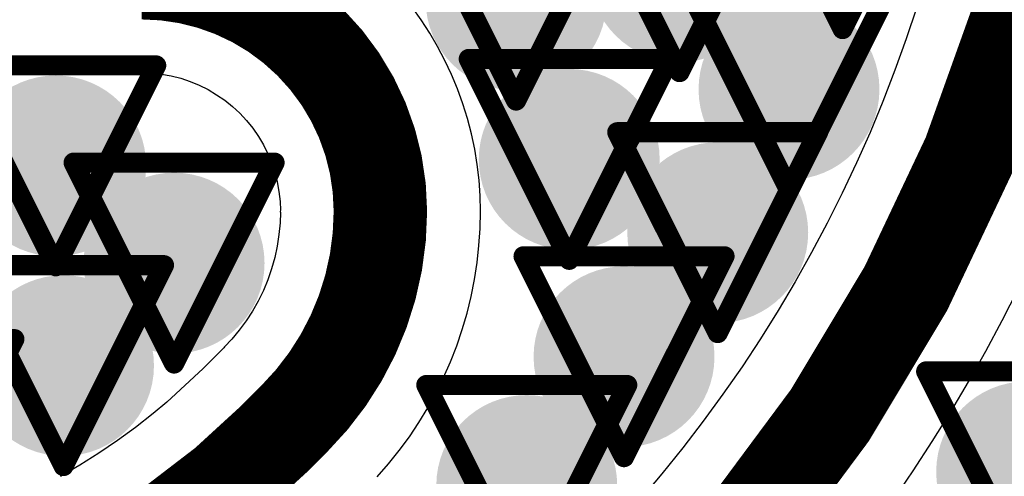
# Model space of a CAD drawing. Header units: inches. Extents: x -2.3 to 12.7, y -2.8 to 6.7.
# Tile 138 of 171: x 0.6227 to 0.7207, y 0.9466 to 0.992. Entities that reach past the tile are written whole.
import ezdxf

# ---------------------------------------------------------------- set-up
doc = ezdxf.new("R2010")
doc.units = ezdxf.units.IN
doc.header["$MEASUREMENT"] = 0
for name, color, linetype in [('Bottom Layer', 5, 'Continuous'), ('Drill Drawing', 1, 'Continuous'), ('L2_GND1', 16, 'Continuous'), ('L3_PWR1', 130, 'Continuous'), ('Top Layer', 1, 'Continuous'), ('Via Holes', 16, 'Continuous')]:
    doc.layers.add(name, color=color, linetype=linetype)

msp = doc.modelspace()

# ---------------------------------------------------------------- hatches: boundary and pattern name
at = {"layer": 'Bottom Layer'}
h = msp.add_hatch(color=5, dxfattribs=at)
edge = h.paths.add_edge_path()
edge.add_arc((0.6883542, 0.9968258), 0.009, 0, 360)
h = msp.add_hatch(color=5, dxfattribs=at)
edge = h.paths.add_edge_path()
edge.add_arc((0.6720858, 0.9939926), 0.009, 0, 360)
h = msp.add_hatch(color=5, dxfattribs=at)
edge = h.paths.add_edge_path()
edge.add_arc((0.6992392, 0.985117), 0.009, 0, 360)
h = msp.add_hatch(color=5, dxfattribs=at)
edge = h.paths.add_edge_path()
edge.add_arc((0.6773724, 0.9781378), 0.009, 0, 360)
h = msp.add_hatch(color=5, dxfattribs=at)
edge = h.paths.add_edge_path()
edge.add_arc((0.6262796, 0.9774918), 0.009, 0, 360)
h = msp.add_hatch(color=5, dxfattribs=at)
edge = h.paths.add_edge_path()
edge.add_arc((0.6921478, 0.9708454), 0.009, 0, 360)
h = msp.add_hatch(color=5, dxfattribs=at)
edge = h.paths.add_edge_path()
edge.add_arc((0.6380562, 0.9678138), 0.009, 0, 360)
h = msp.add_hatch(color=5, dxfattribs=at)
edge = h.paths.add_edge_path()
edge.add_arc((0.6828258, 0.9584934), 0.009, 0, 360)
h = msp.add_hatch(color=5, dxfattribs=at)
edge = h.paths.add_edge_path()
edge.add_arc((0.6270546, 0.9576094), 0.009, 0, 360)
h = msp.add_hatch(color=5, dxfattribs=at)
edge = h.paths.add_edge_path()
edge.add_arc((0.7228844, 0.9470342), 0.009, 0, 360)
h = msp.add_hatch(color=5, dxfattribs=at)
edge = h.paths.add_edge_path()
edge.add_arc((0.6731462, 0.9456762), 0.009, 0, 360)
at = {"layer": 'L2_GND1'}
h = msp.add_hatch(color=16, dxfattribs=at)
edge = h.paths.add_edge_path()
edge.add_arc((0.6883542, 0.9968258), 0.009, 0, 360)
h = msp.add_hatch(color=16, dxfattribs=at)
edge = h.paths.add_edge_path()
edge.add_arc((0.6720858, 0.9939926), 0.009, 0, 360)
h = msp.add_hatch(color=16, dxfattribs=at)
edge = h.paths.add_edge_path()
edge.add_arc((0.6992392, 0.985117), 0.009, 0, 360)
h = msp.add_hatch(color=16, dxfattribs=at)
edge = h.paths.add_edge_path()
edge.add_arc((0.6773724, 0.9781378), 0.009, 0, 360)
h = msp.add_hatch(color=16, dxfattribs=at)
edge = h.paths.add_edge_path()
edge.add_arc((0.6262796, 0.9774918), 0.009, 0, 360)
h = msp.add_hatch(color=16, dxfattribs=at)
edge = h.paths.add_edge_path()
edge.add_arc((0.6921478, 0.9708454), 0.009, 0, 360)
h = msp.add_hatch(color=16, dxfattribs=at)
edge = h.paths.add_edge_path()
edge.add_arc((0.6380562, 0.9678138), 0.009, 0, 360)
h = msp.add_hatch(color=16, dxfattribs=at)
edge = h.paths.add_edge_path()
edge.add_arc((0.6828258, 0.9584934), 0.009, 0, 360)
h = msp.add_hatch(color=16, dxfattribs=at)
edge = h.paths.add_edge_path()
edge.add_arc((0.6270546, 0.9576094), 0.009, 0, 360)
h = msp.add_hatch(color=16, dxfattribs=at)
edge = h.paths.add_edge_path()
edge.add_arc((0.7228844, 0.9470342), 0.009, 0, 360)
h = msp.add_hatch(color=16, dxfattribs=at)
edge = h.paths.add_edge_path()
edge.add_arc((0.6731462, 0.9456762), 0.009, 0, 360)
at = {"layer": 'L3_PWR1'}
h = msp.add_hatch(color=130, dxfattribs=at)
edge = h.paths.add_edge_path()
edge.add_arc((0.6883542, 0.9968258), 0.009, 0, 360)
h = msp.add_hatch(color=130, dxfattribs=at)
edge = h.paths.add_edge_path()
edge.add_arc((0.6720858, 0.9939926), 0.009, 0, 360)
h = msp.add_hatch(color=130, dxfattribs=at)
edge = h.paths.add_edge_path()
edge.add_arc((0.6992392, 0.985117), 0.009, 0, 360)
h = msp.add_hatch(color=130, dxfattribs=at)
edge = h.paths.add_edge_path()
edge.add_arc((0.6773724, 0.9781378), 0.009, 0, 360)
h = msp.add_hatch(color=130, dxfattribs=at)
edge = h.paths.add_edge_path()
edge.add_arc((0.6262796, 0.9774918), 0.009, 0, 360)
h = msp.add_hatch(color=130, dxfattribs=at)
edge = h.paths.add_edge_path()
edge.add_arc((0.6921478, 0.9708454), 0.009, 0, 360)
h = msp.add_hatch(color=130, dxfattribs=at)
edge = h.paths.add_edge_path()
edge.add_arc((0.6380562, 0.9678138), 0.009, 0, 360)
h = msp.add_hatch(color=130, dxfattribs=at)
edge = h.paths.add_edge_path()
edge.add_arc((0.6828258, 0.9584934), 0.009, 0, 360)
h = msp.add_hatch(color=130, dxfattribs=at)
edge = h.paths.add_edge_path()
edge.add_arc((0.6270546, 0.9576094), 0.009, 0, 360)
h = msp.add_hatch(color=130, dxfattribs=at)
edge = h.paths.add_edge_path()
edge.add_arc((0.7228844, 0.9470342), 0.009, 0, 360)
h = msp.add_hatch(color=130, dxfattribs=at)
edge = h.paths.add_edge_path()
edge.add_arc((0.6731462, 0.9456762), 0.009, 0, 360)
at = {"layer": 'Top Layer'}
h = msp.add_hatch(color=1, dxfattribs=at)
edge = h.paths.add_edge_path()
edge.add_arc((0.6883542, 0.9968258), 0.009, 0, 360)
h = msp.add_hatch(color=1, dxfattribs=at)
edge = h.paths.add_edge_path()
edge.add_arc((0.6720858, 0.9939926), 0.009, 0, 360)
h = msp.add_hatch(color=1, dxfattribs=at)
edge = h.paths.add_edge_path()
edge.add_arc((0.6992392, 0.985117), 0.009, 0, 360)
h = msp.add_hatch(color=1, dxfattribs=at)
edge = h.paths.add_edge_path()
edge.add_arc((0.6773724, 0.9781378), 0.009, 0, 360)
h = msp.add_hatch(color=1, dxfattribs=at)
edge = h.paths.add_edge_path()
edge.add_arc((0.6262796, 0.9774918), 0.009, 0, 360)
h = msp.add_hatch(color=1, dxfattribs=at)
edge = h.paths.add_edge_path()
edge.add_arc((0.6921478, 0.9708454), 0.009, 0, 360)
h = msp.add_hatch(color=1, dxfattribs=at)
edge = h.paths.add_edge_path()
edge.add_arc((0.6380562, 0.9678138), 0.009, 0, 360)
h = msp.add_hatch(color=1, dxfattribs=at)
edge = h.paths.add_edge_path()
edge.add_arc((0.6828258, 0.9584934), 0.009, 0, 360)
h = msp.add_hatch(color=1, dxfattribs=at)
edge = h.paths.add_edge_path()
edge.add_arc((0.6270546, 0.9576094), 0.009, 0, 360)
h = msp.add_hatch(color=1, dxfattribs=at)
edge = h.paths.add_edge_path()
edge.add_arc((0.7228844, 0.9470342), 0.009, 0, 360)
h = msp.add_hatch(color=1, dxfattribs=at)
edge = h.paths.add_edge_path()
edge.add_arc((0.6731462, 0.9456762), 0.009, 0, 360)
at = {"layer": 'Via Holes'}
h = msp.add_hatch(color=7, dxfattribs=at)
edge = h.paths.add_edge_path()
edge.add_arc((0.6720858, 0.9939926), 0.004, 0, 360)
h = msp.add_hatch(color=7, dxfattribs=at)
edge = h.paths.add_edge_path()
edge.add_arc((0.6992392, 0.985117), 0.004, 0, 360)
h = msp.add_hatch(color=7, dxfattribs=at)
edge = h.paths.add_edge_path()
edge.add_arc((0.6773724, 0.9781378), 0.004, 0, 360)
h = msp.add_hatch(color=7, dxfattribs=at)
edge = h.paths.add_edge_path()
edge.add_arc((0.6262796, 0.9774918), 0.004, 0, 360)
h = msp.add_hatch(color=7, dxfattribs=at)
edge = h.paths.add_edge_path()
edge.add_arc((0.6921478, 0.9708454), 0.004, 0, 360)
h = msp.add_hatch(color=7, dxfattribs=at)
edge = h.paths.add_edge_path()
edge.add_arc((0.6380562, 0.9678138), 0.004, 0, 360)
h = msp.add_hatch(color=7, dxfattribs=at)
edge = h.paths.add_edge_path()
edge.add_arc((0.6828258, 0.9584934), 0.004, 0, 360)
h = msp.add_hatch(color=7, dxfattribs=at)
edge = h.paths.add_edge_path()
edge.add_arc((0.6270546, 0.9576094), 0.004, 0, 360)
h = msp.add_hatch(color=7, dxfattribs=at)
edge = h.paths.add_edge_path()
edge.add_arc((0.7228844, 0.9470342), 0.004, 0, 360)
h = msp.add_hatch(color=7, dxfattribs=at)
edge = h.paths.add_edge_path()
edge.add_arc((0.6731462, 0.9456762), 0.004, 0, 360)

# ---------------------------------------------------------------- linework, layer by layer
at = {"layer": 'Drill Drawing'}
for points in [[(0.6945716, 1.0111082, 0.002, 0.002, 0), (0.7045716, 0.9911082, 0.002, 0.002, 0)], [(0.7045716, 0.9911082, 0.002, 0.002, 0), (0.7145716, 1.0111082, 0.002, 0.002, 0)], [(0.6783542, 1.0068258, 0.002, 0.002, 0), (0.6883542, 0.9868258, 0.002, 0.002, 0)], [(0.6883542, 0.9868258, 0.002, 0.002, 0), (0.6983542, 1.0068258, 0.002, 0.002, 0)], [(0.6620858, 1.0039926, 0.002, 0.002, 0), (0.6720858, 0.9839926, 0.002, 0.002, 0)], [(0.6720858, 0.9839926, 0.002, 0.002, 0), (0.6820858, 1.0039926, 0.002, 0.002, 0)], [(0.6892392, 0.995117, 0.002, 0.002, 0), (0.6992392, 0.975117, 0.002, 0.002, 0)], [(0.6992392, 0.975117, 0.002, 0.002, 0), (0.7092392, 0.995117, 0.002, 0.002, 0)], [(0.6673724, 0.9881378, 0.002, 0.002, 0), (0.6873724, 0.9881378, 0.002, 0.002, 0)], [(0.6673724, 0.9881378, 0.002, 0.002, 0), (0.6773724, 0.9681378, 0.002, 0.002, 0)], [(0.6773724, 0.9681378, 0.002, 0.002, 0), (0.6873724, 0.9881378, 0.002, 0.002, 0)], [(0.6162796, 0.9874918, 0.002, 0.002, 0), (0.6362796, 0.9874918, 0.002, 0.002, 0)], [(0.6162796, 0.9874918, 0.002, 0.002, 0), (0.6262796, 0.9674918, 0.002, 0.002, 0)], [(0.6262796, 0.9674918, 0.002, 0.002, 0), (0.6362796, 0.9874918, 0.002, 0.002, 0)], [(0.6821478, 0.9808454, 0.002, 0.002, 0), (0.7021478, 0.9808454, 0.002, 0.002, 0)], [(0.6821478, 0.9808454, 0.002, 0.002, 0), (0.6921478, 0.9608454, 0.002, 0.002, 0)], [(0.6921478, 0.9608454, 0.002, 0.002, 0), (0.7021478, 0.9808454, 0.002, 0.002, 0)], [(0.6280562, 0.9778138, 0.002, 0.002, 0), (0.6480562, 0.9778138, 0.002, 0.002, 0)], [(0.6280562, 0.9778138, 0.002, 0.002, 0), (0.6380562, 0.9578138, 0.002, 0.002, 0)], [(0.6380562, 0.9578138, 0.002, 0.002, 0), (0.6480562, 0.9778138, 0.002, 0.002, 0)], [(0.6728258, 0.9684934, 0.002, 0.002, 0), (0.6928258, 0.9684934, 0.002, 0.002, 0)], [(0.6728258, 0.9684934, 0.002, 0.002, 0), (0.6828258, 0.9484934, 0.002, 0.002, 0)], [(0.6828258, 0.9484934, 0.002, 0.002, 0), (0.6928258, 0.9684934, 0.002, 0.002, 0)], [(0.6170546, 0.9676094, 0.002, 0.002, 0), (0.6370546, 0.9676094, 0.002, 0.002, 0)], [(0.6170546, 0.9676094, 0.002, 0.002, 0), (0.6270546, 0.9476094, 0.002, 0.002, 0)], [(0.6270546, 0.9476094, 0.002, 0.002, 0), (0.6370546, 0.9676094, 0.002, 0.002, 0)], [(0.6021684, 0.960247, 0.002, 0.002, 0), (0.6221684, 0.960247, 0.002, 0.002, 0)], [(0.6121684, 0.940247, 0.002, 0.002, 0), (0.6221684, 0.960247, 0.002, 0.002, 0)], [(0.7128844, 0.9570342, 0.002, 0.002, 0), (0.7328844, 0.9570342, 0.002, 0.002, 0)], [(0.7128844, 0.9570342, 0.002, 0.002, 0), (0.7228844, 0.9370342, 0.002, 0.002, 0)], [(0.6631462, 0.9556762, 0.002, 0.002, 0), (0.6831462, 0.9556762, 0.002, 0.002, 0)], [(0.6631462, 0.9556762, 0.002, 0.002, 0), (0.6731462, 0.9356762, 0.002, 0.002, 0)], [(0.6731462, 0.9356762, 0.002, 0.002, 0), (0.6831462, 0.9556762, 0.002, 0.002, 0)]]:
    msp.add_lwpolyline(points, format="xyseb", dxfattribs=at)
for points in [[(0.7040716, 0.9911082, 0.001, 0.001, 1), (0.7050716, 0.9911082, 0.001, 0.001, 1)], [(0.7040716, 0.9911082, 0.001, 0.001, 1), (0.7050716, 0.9911082, 0.001, 0.001, 1)], [(0.6668724, 0.9881378, 0.001, 0.001, 1), (0.6678724, 0.9881378, 0.001, 0.001, 1)], [(0.6668724, 0.9881378, 0.001, 0.001, 1), (0.6678724, 0.9881378, 0.001, 0.001, 1)], [(0.6868724, 0.9881378, 0.001, 0.001, 1), (0.6878724, 0.9881378, 0.001, 0.001, 1)], [(0.6868724, 0.9881378, 0.001, 0.001, 1), (0.6878724, 0.9881378, 0.001, 0.001, 1)], [(0.6357796, 0.9874918, 0.001, 0.001, 1), (0.6367796, 0.9874918, 0.001, 0.001, 1)], [(0.6357796, 0.9874918, 0.001, 0.001, 1), (0.6367796, 0.9874918, 0.001, 0.001, 1)], [(0.6878542, 0.9868258, 0.001, 0.001, 1), (0.6888542, 0.9868258, 0.001, 0.001, 1)], [(0.6878542, 0.9868258, 0.001, 0.001, 1), (0.6888542, 0.9868258, 0.001, 0.001, 1)], [(0.6715858, 0.9839926, 0.001, 0.001, 1), (0.6725858, 0.9839926, 0.001, 0.001, 1)], [(0.6715858, 0.9839926, 0.001, 0.001, 1), (0.6725858, 0.9839926, 0.001, 0.001, 1)], [(0.6816478, 0.9808454, 0.001, 0.001, 1), (0.6826478, 0.9808454, 0.001, 0.001, 1)], [(0.6816478, 0.9808454, 0.001, 0.001, 1), (0.6826478, 0.9808454, 0.001, 0.001, 1)], [(0.7016478, 0.9808454, 0.001, 0.001, 1), (0.7026478, 0.9808454, 0.001, 0.001, 1)], [(0.7016478, 0.9808454, 0.001, 0.001, 1), (0.7026478, 0.9808454, 0.001, 0.001, 1)], [(0.6275562, 0.9778138, 0.001, 0.001, 1), (0.6285562, 0.9778138, 0.001, 0.001, 1)], [(0.6275562, 0.9778138, 0.001, 0.001, 1), (0.6285562, 0.9778138, 0.001, 0.001, 1)], [(0.6475562, 0.9778138, 0.001, 0.001, 1), (0.6485562, 0.9778138, 0.001, 0.001, 1)], [(0.6475562, 0.9778138, 0.001, 0.001, 1), (0.6485562, 0.9778138, 0.001, 0.001, 1)], [(0.6987392, 0.975117, 0.001, 0.001, 1), (0.6997392, 0.975117, 0.001, 0.001, 1)], [(0.6987392, 0.975117, 0.001, 0.001, 1), (0.6997392, 0.975117, 0.001, 0.001, 1)], [(0.6723258, 0.9684934, 0.001, 0.001, 1), (0.6733258, 0.9684934, 0.001, 0.001, 1)], [(0.6723258, 0.9684934, 0.001, 0.001, 1), (0.6733258, 0.9684934, 0.001, 0.001, 1)], [(0.6768724, 0.9681378, 0.001, 0.001, 1), (0.6778724, 0.9681378, 0.001, 0.001, 1)], [(0.6768724, 0.9681378, 0.001, 0.001, 1), (0.6778724, 0.9681378, 0.001, 0.001, 1)], [(0.6923258, 0.9684934, 0.001, 0.001, 1), (0.6933258, 0.9684934, 0.001, 0.001, 1)], [(0.6923258, 0.9684934, 0.001, 0.001, 1), (0.6933258, 0.9684934, 0.001, 0.001, 1)], [(0.6257796, 0.9674918, 0.001, 0.001, 1), (0.6267796, 0.9674918, 0.001, 0.001, 1)], [(0.6257796, 0.9674918, 0.001, 0.001, 1), (0.6267796, 0.9674918, 0.001, 0.001, 1)], [(0.6365546, 0.9676094, 0.001, 0.001, 1), (0.6375546, 0.9676094, 0.001, 0.001, 1)], [(0.6365546, 0.9676094, 0.001, 0.001, 1), (0.6375546, 0.9676094, 0.001, 0.001, 1)], [(0.6216684, 0.960247, 0.001, 0.001, 1), (0.6226684, 0.960247, 0.001, 0.001, 1)], [(0.6216684, 0.960247, 0.001, 0.001, 1), (0.6226684, 0.960247, 0.001, 0.001, 1)], [(0.6916478, 0.9608454, 0.001, 0.001, 1), (0.6926478, 0.9608454, 0.001, 0.001, 1)], [(0.6916478, 0.9608454, 0.001, 0.001, 1), (0.6926478, 0.9608454, 0.001, 0.001, 1)], [(0.6375562, 0.9578138, 0.001, 0.001, 1), (0.6385562, 0.9578138, 0.001, 0.001, 1)], [(0.6375562, 0.9578138, 0.001, 0.001, 1), (0.6385562, 0.9578138, 0.001, 0.001, 1)], [(0.7123844, 0.9570342, 0.001, 0.001, 1), (0.7133844, 0.9570342, 0.001, 0.001, 1)], [(0.7123844, 0.9570342, 0.001, 0.001, 1), (0.7133844, 0.9570342, 0.001, 0.001, 1)], [(0.6626462, 0.9556762, 0.001, 0.001, 1), (0.6636462, 0.9556762, 0.001, 0.001, 1)], [(0.6626462, 0.9556762, 0.001, 0.001, 1), (0.6636462, 0.9556762, 0.001, 0.001, 1)], [(0.6826462, 0.9556762, 0.001, 0.001, 1), (0.6836462, 0.9556762, 0.001, 0.001, 1)], [(0.6826462, 0.9556762, 0.001, 0.001, 1), (0.6836462, 0.9556762, 0.001, 0.001, 1)], [(0.6823258, 0.9484934, 0.001, 0.001, 1), (0.6833258, 0.9484934, 0.001, 0.001, 1)], [(0.6823258, 0.9484934, 0.001, 0.001, 1), (0.6833258, 0.9484934, 0.001, 0.001, 1)], [(0.6265546, 0.9476094, 0.001, 0.001, 1), (0.6275546, 0.9476094, 0.001, 0.001, 1)], [(0.6265546, 0.9476094, 0.001, 0.001, 1), (0.6275546, 0.9476094, 0.001, 0.001, 1)]]:
    msp.add_lwpolyline(points, format="xyseb", close=True, dxfattribs=at)
at = {"layer": 'Top Layer'}
for p, q in [((0.6626423, 0.9920195), (0.6617326, 0.9932838)), ((0.7119558, 0.9932916), (0.7109051, 0.9901345)), ((0.6634925, 0.9907146), (0.6626423, 0.9920195)), ((0.6642816, 0.9893719), (0.6634925, 0.9907146)), ((0.7109051, 0.9901345), (0.7097795, 0.9870034)), ((0.6650079, 0.9879941), (0.6642816, 0.9893719)), ((0.6656697, 0.9865842), (0.6650079, 0.9879941)), ((0.6213231, 0.9871018), (0.6227542, 0.9869134)), ((0.6227542, 0.9869134), (0.6241932, 0.9868002)), ((0.6241932, 0.9868002), (0.6256305, 0.9867625)), ((0.6256305, 0.9867625), (0.6256362, 0.9867623)), ((0.6256362, 0.9867623), (0.6348278, 0.9867623)), ((0.6348278, 0.9867623), (0.6349323, 0.9867669)), ((0.6349323, 0.9867669), (0.6358126, 0.9867354)), ((0.6358126, 0.9867354), (0.6367924, 0.9866301)), ((0.6367924, 0.9866301), (0.6377621, 0.9864551)), ((0.6662657, 0.9851453), (0.6656697, 0.9865842)), ((0.7097795, 0.9870034), (0.7085797, 0.9839)), ((0.6377621, 0.9864551), (0.6387169, 0.9862114)), ((0.6387169, 0.9862114), (0.6396519, 0.9859002)), ((0.6396519, 0.9859002), (0.6405624, 0.9855231)), ((0.6405624, 0.9855231), (0.6414435, 0.985082)), ((0.6414435, 0.985082), (0.642291, 0.9845792)), ((0.6667947, 0.9836804), (0.6662657, 0.9851453)), ((0.642291, 0.9845792), (0.6431005, 0.9840172)), ((0.6431005, 0.9840172), (0.6438678, 0.9833989)), ((0.6672554, 0.9821926), (0.6667947, 0.9836804)), ((0.7085797, 0.9839), (0.7073064, 0.9808259)), ((0.6438678, 0.9833989), (0.644589, 0.9827274)), ((0.644589, 0.9827274), (0.6452605, 0.9820062)), ((0.6452605, 0.9820062), (0.6458788, 0.9812389)), ((0.6676469, 0.9806852), (0.6672554, 0.9821926)), ((0.6458788, 0.9812389), (0.6464408, 0.9804294)), ((0.6679683, 0.9791612), (0.6676469, 0.9806852)), ((0.7073064, 0.9808259), (0.7059603, 0.9777831)), ((0.6464408, 0.9804294), (0.6469436, 0.9795819)), ((0.6469436, 0.9795819), (0.6473847, 0.9787008)), ((0.6682191, 0.9776241), (0.6679683, 0.9791612)), ((0.6473847, 0.9787008), (0.6477618, 0.9777903)), ((0.6477618, 0.9777903), (0.648073, 0.9768553)), ((0.7059603, 0.9777831), (0.7045422, 0.9747731)), ((0.648073, 0.9768553), (0.6483167, 0.9759005)), ((0.6683986, 0.976077), (0.6682191, 0.9776241)), ((0.6483167, 0.9759005), (0.6484917, 0.9749308)), ((0.6685064, 0.9745233), (0.6683986, 0.976077)), ((0.6484917, 0.9749308), (0.648597, 0.973951)), ((0.648597, 0.973951), (0.6486285, 0.9730707)), ((0.6685418, 0.9729905), (0.6685064, 0.9745233)), ((0.7045422, 0.9747731), (0.7030528, 0.9717978)), ((0.6486288, 0.9728538), (0.6485972, 0.9718065)), ((0.6486285, 0.9730707), (0.6486239, 0.9729662)), ((0.6486239, 0.9729662), (0.6486288, 0.9728538)), ((0.6685055, 0.9712599), (0.6685425, 0.9729571)), ((0.6685429, 0.9729662), (0.6685418, 0.9729905)), ((0.6685425, 0.9729571), (0.6685429, 0.9729662)), ((0.6485972, 0.9718065), (0.6484922, 0.9706511)), ((0.6683938, 0.9695569), (0.6685055, 0.9712599)), ((0.7030528, 0.9717978), (0.7014931, 0.9688587)), ((0.6484922, 0.9706511), (0.6483176, 0.9695041)), ((0.6483176, 0.9695041), (0.6480741, 0.9683698)), ((0.668208, 0.9678604), (0.6683938, 0.9695569)), ((0.6480741, 0.9683698), (0.6477625, 0.9672522)), ((0.7014931, 0.9688587), (0.6998638, 0.9659576)), ((0.6477625, 0.9672522), (0.6473841, 0.9661555)), ((0.6679484, 0.9661736), (0.668208, 0.9678604)), ((0.6473841, 0.9661555), (0.6469401, 0.9650836)), ((0.6676155, 0.9644997), (0.6679484, 0.9661736)), ((0.6469401, 0.9650836), (0.6464322, 0.9640405)), ((0.6998638, 0.9659576), (0.698166, 0.9630961)), ((0.7204578, 0.9621121), (0.7220329, 0.9652202)), ((0.6464322, 0.9640405), (0.6458623, 0.96303)), ((0.6672098, 0.962842), (0.6676155, 0.9644997)), ((0.6458623, 0.96303), (0.6452323, 0.9620557)), ((0.698166, 0.9630961), (0.6964006, 0.9602758)), ((0.6452323, 0.9620557), (0.6445447, 0.9611212)), ((0.6667322, 0.9612035), (0.6672098, 0.962842)), ((0.7188152, 0.9590392), (0.7204578, 0.9621121)), ((0.6445447, 0.9611212), (0.643802, 0.9602299)), ((0.6661837, 0.9595874), (0.6667322, 0.9612035)), ((0.643802, 0.9602299), (0.6430836, 0.9594668)), ((0.6964006, 0.9602758), (0.6945685, 0.9574983)), ((0.6430008, 0.9593912), (0.6409423, 0.9573327)), ((0.6430836, 0.9594668), (0.6430008, 0.9593912)), ((0.6655651, 0.9579968), (0.6661837, 0.9595874)), ((0.7171061, 0.9560028), (0.7188152, 0.9590392)), ((0.6409423, 0.9573327), (0.6373311, 0.95398)), ((0.6648777, 0.9564346), (0.6655651, 0.9579968)), ((0.6945685, 0.9574983), (0.6926709, 0.9547652)), ((0.6641229, 0.954904), (0.6648777, 0.9564346)), ((0.7153311, 0.9530044), (0.7171061, 0.9560028)), ((0.663302, 0.9534077), (0.6641229, 0.954904)), ((0.6926709, 0.9547652), (0.6907088, 0.952078)), ((0.6373311, 0.95398), (0.635978, 0.9528403)), ((0.6624166, 0.9519487), (0.663302, 0.9534077)), ((0.635978, 0.9528403), (0.6342223, 0.951461)), ((0.7134911, 0.9500455), (0.7153311, 0.9530044)), ((0.6342223, 0.951461), (0.6324204, 0.9501424)), ((0.6614685, 0.9505296), (0.6624166, 0.9519487)), ((0.6907088, 0.952078), (0.6886832, 0.9494383)), ((0.6604593, 0.9491533), (0.6614685, 0.9505296)), ((0.6324204, 0.9501424), (0.6305746, 0.9488862)), ((0.6886832, 0.9494383), (0.6865955, 0.9468475)), ((0.711587, 0.9471274), (0.7134911, 0.9500455)), ((0.6305746, 0.9488862), (0.628687, 0.9476937)), ((0.6593911, 0.9478223), (0.6604593, 0.9491533)), ((0.628687, 0.9476937), (0.6267597, 0.9465663)), ((0.6582658, 0.9465391), (0.6593911, 0.9478223)), ((0.6865955, 0.9468475), (0.6844466, 0.9443071)), ((0.7096197, 0.9442515), (0.711587, 0.9471274))]:
    msp.add_line(p, q, dxfattribs=at)
for points in [[(0.7285444, 1.0358606, 0.0093, 0.0093, -0.4142135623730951), (0.5787883, 0.8861045, 0.0093, 0.0093, 0)], [(0.6348278, 0.9967218, 0.0093, 0.0093, -0.4142135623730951), (0.6585834, 0.9729662, 0.0093, 0.0093, 0)], [(0.6585834, 0.9729662, 0.0093, 0.0093, -0.198912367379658), (0.6500433, 0.9523486, 0.0093, 0.0093, 0)], [(0.6479848, 0.9502901, 0.0093, 0.0093, 0), (0.6500433, 0.9523486, 0.0093, 0.0093, 0)], [(0.6479848, 0.9502902, 0.0093, 0.0093, -0.198912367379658), (0.5947122, 0.9282239, 0.0093, 0.0093, 0)]]:
    msp.add_lwpolyline(points, format="xyseb", dxfattribs=at)
for points in [[(0.6562584, 0.9729662, 0.00465, 0.00465, 1), (0.6609084, 0.9729662, 0.00465, 0.00465, 1)], [(0.6562584, 0.9729662, 0.00465, 0.00465, 1), (0.6609084, 0.9729662, 0.00465, 0.00465, 1)], [(0.6477183, 0.9523486, 0.00465, 0.00465, 1), (0.6523683, 0.9523486, 0.00465, 0.00465, 1)], [(0.6477183, 0.9523486, 0.00465, 0.00465, 1), (0.6523683, 0.9523486, 0.00465, 0.00465, 1)], [(0.6456598, 0.9502902, 0.00465, 0.00465, 1), (0.6503098, 0.9502902, 0.00465, 0.00465, 1)], [(0.6456598, 0.9502901, 0.00465, 0.00465, 1), (0.6503098, 0.9502901, 0.00465, 0.00465, 1)]]:
    msp.add_lwpolyline(points, format="xyseb", close=True, dxfattribs=at)

doc.saveas('drawing.dxf')
